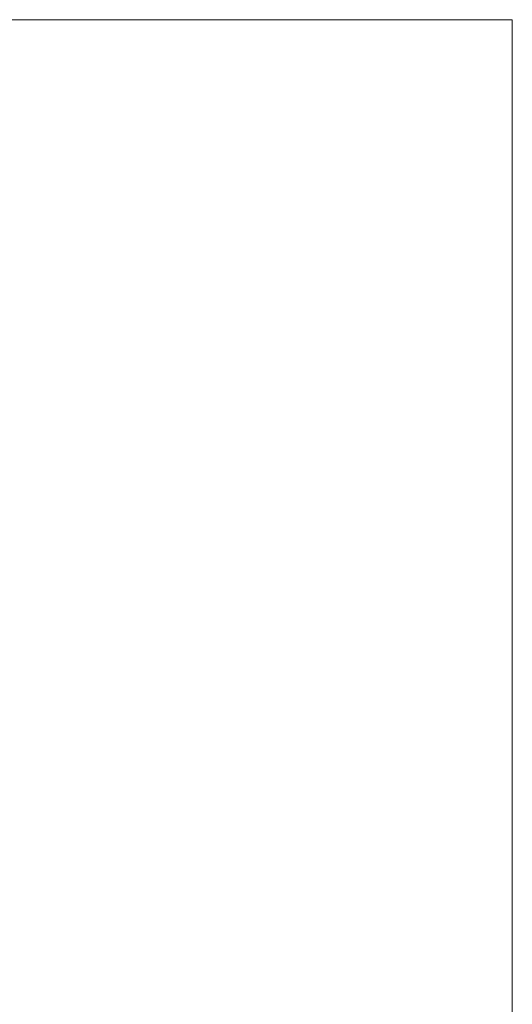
# Model space of a CAD drawing. Header units: millimetres. Extents: x -1219 to 1219, y -1219 to 1219.
# Tile 53 of 53: x 585 to 1219, y -48 to 1219. Entities that reach past the tile are written whole.
import ezdxf

# ---------------------------------------------------------------- set-up
doc = ezdxf.new("R2010")
doc.units = ezdxf.units.MM
doc.layers.add('A-DOOR', color=31, linetype='Continuous')

msp = doc.modelspace()

# ---------------------------------------------------------------- meshes
at = {"layer": 'A-DOOR', "lineweight": 18}
mesh = msp.add_polyface(dxfattribs=at)
corners = [(-1219.2, 1219.2, -0.5), (-1219.2, -1219.2, -0.5), (1219.2, -1219.2, -0.5), (1219.2, 1219.2, -0.5)]
mesh.append_faces([[corners[k] for k in face] for face in [(0, 1, 2, 3)]])
mesh = msp.add_polyface(dxfattribs=at)
corners = [(1219.2, -1219.2, -40.5), (-1219.2, -1219.2, -40.5), (-1219.2, 1219.2, -40.5), (1219.2, 1219.2, -40.5)]
mesh.append_faces([[corners[k] for k in face] for face in [(0, 1, 2, 3)]])
mesh = msp.add_polyface(dxfattribs=at)
corners = [(1219.2, 1219.2, -0.5), (1219.2, 1219.2, -40.5), (-1219.2, 1219.2, -40.5), (-1219.2, 1219.2, -0.5)]
mesh.append_faces([[corners[k] for k in face] for face in [(0, 1, 2, 3)]])
mesh = msp.add_polyface(dxfattribs=at)
corners = [(1219.2, -1219.2, -0.5), (1219.2, -1219.2, -40.5), (1219.2, 1219.2, -40.5), (1219.2, 1219.2, -0.5)]
mesh.append_faces([[corners[k] for k in face] for face in [(0, 1, 2, 3)]])

doc.saveas('drawing.dxf')
